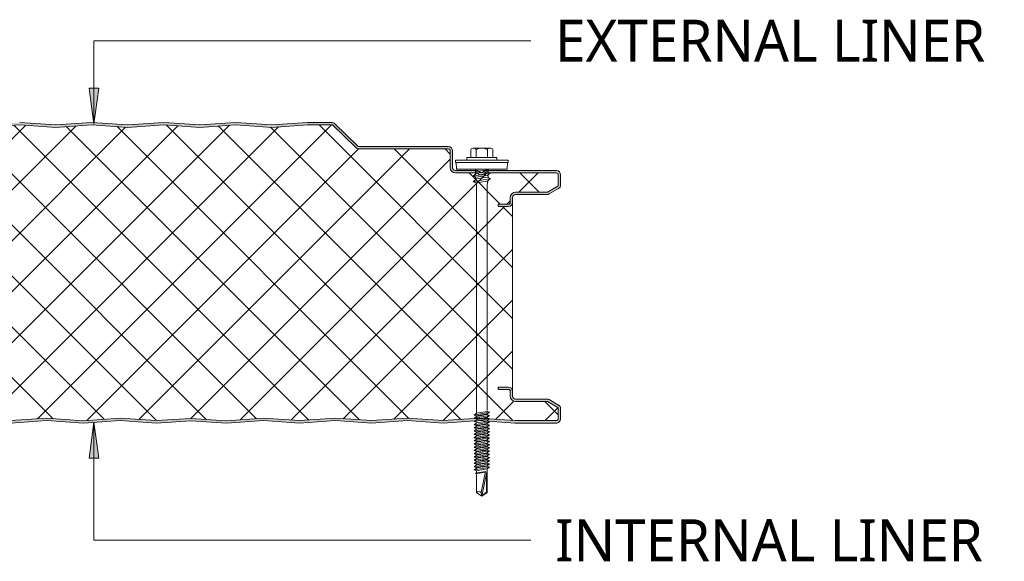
# Model space of a CAD drawing. Header units: millimetres. Extents: x 4011 to 12224, y -1824 to 4419.
# Tile 7 of 12: x 4926 to 5336, y 3615 to 3841. Entities that reach past the tile are written whole.
import ezdxf

# ---------------------------------------------------------------- set-up
doc = ezdxf.new("R2010")
doc.units = ezdxf.units.MM
doc.layers.add('A-DETL-GENF', color=92, linetype='Continuous', lineweight=13)
doc.layers.add('G-ANNO-TEXT', color=231, linetype='Continuous', lineweight=9)
doc.styles.add('Yu Gothic_1', font='Yu Gothic.ttf', dxfattribs={"height": 17.5})

# ---------------------------------------------------------------- blocks, each defined once
blk = doc.blocks.new('HFX 1000 - SATINLINE - SATINLINE - HFX 1000 125mm - SATINLINE - SATINLINE-4530891-JOINT 15')
at = {"layer": 'A-DETL-GENF'}
h = blk.add_hatch(color=256, dxfattribs=at)
h.paths.add_polyline_path([(619.08, -0.04), (634.65, 0.99), (649.66, 0), (664.1, 0.95), (678.87, -0.04), (694.37, 0.99), (709.38, 0), (724.37, 0.99), (739.24, 0.01), (754.09, 0.99), (769.1, 0), (784.37, 0.97), (799.38, -0.02), (814.65, 0.99), (829.57, -0.01), (844.01, 0.96), (858.96, -0.03), (874.37, 0.99), (889.28, -0.01), (904.37, 0.99), (919.19, 0), (934.09, 0.99), (949, -0.01), (964.09, 0.99), (979.2, 0), (996.6, 0.05), (997, 0.19), (997.27, 0.34), (997.57, 0.63), (997.87, 1.14), (997.95, 1.38), (998, 1.8), (998, 5.96), (997.9, 6.52), (997.76, 6.86), (997.48, 7.23), (997, 7.57), (993.22, 9.75), (992.73, 9.94), (992.32, 9.99), (978.89, 10.04), (978.44, 10.28), (978.35, 10.35), (978.16, 10.59), (978.04, 10.88), (978, 11.19), (978, 13.19), (977.94, 13.66), (977.76, 14.09), (977.48, 14.47), (977, 14.79), (976.67, 14.93), (975.92, 14.99), (972, 14.99), (972, 13.99), (976.41, 13.97), (976.77, 13.76), (976.98, 13.4), (977, 13.19), (977, 11.19), (977.08, 10.63), (977.3, 10.09), (977.65, 9.64), (978.1, 9.29), (978.63, 9.07), (979.2, 8.99), (992.54, 8.99), (996.77, 6.52), (996.98, 6.16), (997, 5.96), (996.98, 1.61), (996.8, 1.27), (996.49, 1.05), (996.12, 1), (978.1, 1.05), (964, 2), (948.86, 1), (934, 2), (919.14, 1), (904.28, 2), (889.28, 0.99), (874.28, 2), (858.45, 0.99), (844.01, 1.96), (829.57, 0.99), (814.57, 2), (799, 0.99), (784, 2), (768.86, 1), (754, 2), (739.14, 1), (724.28, 2), (709.28, 0.99), (694.28, 2), (678.45, 0.99), (664.01, 1.96), (649.57, 0.99), (634.57, 2), (619.08, 0.96), (604.14, 1.96), (589.7, 0.99), (574.7, 2), (559.14, 0.99), (544.14, 2), (529, 1), (514.14, 2), (499.28, 1), (484.42, 2), (469.42, 0.99), (454.42, 2), (438.94, 0.97), (424.14, 1.96), (409.35, 0.97), (394, 2), (379.14, 1), (364.28, 2), (349.28, 0.99), (334.28, 2), (318.45, 0.99), (304.01, 1.96), (289.57, 0.99), (274.57, 2), (259.08, 0.96), (244.14, 1.96), (229.7, 0.99), (214.7, 2), (199.14, 0.99), (184.14, 2), (169, 1), (154.14, 2), (139.28, 1), (124.42, 2), (109.42, 0.99), (94.42, 2), (78.94, 0.97), (64.14, 1.96), (48.97, 1), (34, 2), (19.11, 1), (1.59, 1.02), (1.23, 1.23), (1.03, 1.59), (1, 2), (1, 9.3), (0.93, 9.86), (0.71, 10.4), (0.36, 10.85), (-0.1, 11.2), (-0.63, 11.42), (-1.2, 11.5), (-20.41, 11.52), (-20.77, 11.73), (-20.97, 12.09), (-21, 12.3), (-20.97, 13.4), (-20.77, 13.76), (-20.41, 13.97), (-20.2, 14), (-16, 14), (-16, 15), (-20.2, 15), (-20.67, 14.93), (-21.1, 14.75), (-21.47, 14.47), (-21.76, 14.1), (-21.94, 13.66), (-22, 13.2), (-21.99, 12.21), (-21.94, 11.83), (-21.76, 11.4), (-21.47, 11.02), (-21, 10.7), (-20.67, 10.56), (-20.2, 10.5), (-0.89, 10.45), (-0.53, 10.28), (-0.35, 10.14), (-0.1, 9.75), (-0.04, 9.61), (0, 9.3), (0, 1.8), (0.06, 1.33), (0.36, 0.75), (0.53, 0.52), (1, 0.2), (1.33, 0.06), (1.8, 0), (19.14, 0), (34.37, 0.97), (49.35, -0.03), (64.14, 0.96), (79.1, -0.03), (94.51, 0.99), (109.42, -0.01), (124.51, 0.99), (139.28, 0), (154.23, 0.99), (169.14, -0.01), (184.51, 0.97), (199.52, -0.02), (215.07, 0.97), (229.7, -0.01), (244.16, 0.96), (259.08, -0.04), (274.65, 0.99), (289.57, -0.01), (304.01, 0.96), (318.87, -0.04), (334.37, 0.99), (349.38, 0), (364.37, 0.99), (379.24, 0.01), (394, 1), (409.35, -0.03), (424.14, 0.96), (439.1, -0.03), (454.51, 0.99), (469.42, -0.01), (484.51, 0.99), (499.37, 0.01), (514.23, 0.99), (529.23, 0), (544.51, 0.97), (559.52, -0.02), (574.79, 0.99), (589.8, 0), (604.16, 0.96), (619.05, -0.04)])
h.paths.add_polyline_path([(972, 90.19), (976.2, 90.19), (976.67, 90.25), (977.1, 90.43), (977.48, 90.72), (977.81, 91.22), (977.94, 91.52), (978, 91.99), (978.04, 94.3), (978.16, 94.59), (978.35, 94.84), (978.63, 95.04), (978.89, 95.15), (979.2, 95.19), (992.73, 95.24), (992.79, 95.25), (993.22, 95.43), (997.1, 97.67), (997.48, 97.96), (997.76, 98.33), (997.94, 98.76), (998, 99.61), (998, 103.39), (997.9, 103.96), (997.76, 104.29), (997.48, 104.66), (997, 104.99), (996.6, 105.14), (996.04, 105.19), (966.65, 105.14), (966.33, 105.04), (965.76, 104.67), (965.38, 104.4), (964.92, 104.33), (964.48, 104.47), (963.67, 105.04), (963.32, 105.15), (962.95, 105.19), (953.89, 105.23), (953.43, 105.48), (953.35, 105.54), (953.1, 105.94), (953.03, 106.18), (953, 106.39), (953, 113.39), (952.94, 113.86), (952.65, 114.44), (952.48, 114.66), (952, 114.99), (951.67, 115.13), (951.2, 115.19), (913.85, 115.23), (913.56, 115.35), (913.07, 115.77), (903.62, 124.91), (903.28, 125.08), (902.91, 125.17), (901.97, 125.19), (892.52, 125.19), (877.58, 124.19), (862.57, 125.19), (847.58, 124.19), (832.66, 125.19), (817.58, 124.19), (802.66, 125.19), (787.58, 124.19), (772.66, 125.19), (757.58, 124.19), (742.66, 125.19), (727.58, 124.19), (712.66, 125.19), (697.58, 124.19), (682.66, 125.19), (667.58, 124.19), (652.57, 125.19), (637.58, 124.19), (622.57, 125.19), (607.58, 124.19), (592.66, 125.19), (577.58, 124.19), (562.57, 125.19), (547.58, 124.19), (532.57, 125.19), (517.58, 124.19), (502.66, 125.19), (487.58, 124.19), (472.66, 125.19), (457.58, 124.19), (442.57, 125.19), (427.58, 124.19), (412.66, 125.19), (397.58, 124.19), (382.66, 125.19), (367.58, 124.19), (352.66, 125.19), (337.58, 124.19), (322.57, 125.19), (307.58, 124.19), (292.66, 125.19), (277.58, 124.19), (262.66, 125.19), (247.58, 124.19), (232.66, 125.19), (217.58, 124.19), (202.57, 125.19), (187.58, 124.19), (172.66, 125.19), (157.58, 124.19), (142.66, 125.19), (127.58, 124.19), (112.66, 125.19), (97.58, 124.19), (82.66, 125.19), (67.58, 124.19), (52.66, 125.19), (37.58, 124.19), (22.66, 125.19), (7.58, 124.19), (-7.75, 125.17), (-22.42, 124.19), (-37.37, 125.19), (-47.66, 125.15), (-47.79, 125.13), (-48.22, 124.96), (-48.59, 124.68), (-55.75, 117.64), (-55.95, 117.11), (-55.98, 116.7), (-55.95, 116.44), (-55.88, 116.19), (-55.7, 115.86), (-55.44, 115.58), (-54.91, 115.29), (-54.77, 115.23), (-54.4, 115.19), (-26.2, 115.14), (-0.56, 107.27), (-0.33, 107.09), (-0.14, 106.81), (-0.04, 106.56), (0, 106.26), (-0.04, 96.08), (-0.16, 95.79), (-0.46, 95.46), (-0.63, 95.34), (-0.89, 95.23), (-1.2, 95.19), (-20.41, 95.16), (-20.67, 95.13), (-21.1, 94.95), (-21.47, 94.66), (-21.76, 94.29), (-21.94, 93.86), (-22, 92.99), (-22, 91.99), (-21.94, 91.52), (-21.76, 91.09), (-21.47, 90.72), (-21.1, 90.43), (-20.67, 90.25), (-20.2, 90.19), (-16, 90.19), (-16, 91.19), (-20.41, 91.22), (-20.77, 91.42), (-20.97, 91.78), (-21, 91.99), (-20.97, 93.6), (-20.77, 93.96), (-20.41, 94.16), (-20.2, 94.19), (-1.2, 94.19), (-0.63, 94.26), (-0.1, 94.48), (0.36, 94.83), (0.71, 95.29), (0.93, 95.82), (1, 96.39), (1, 106.26), (0.93, 106.81), (0.72, 107.33), (0.39, 107.78), (-0.05, 108.13), (-0.56, 108.36), (-26.2, 116.19), (-54.54, 116.21), (-54.82, 116.36), (-54.95, 116.56), (-54.99, 116.86), (-54.88, 117.13), (-54.67, 117.36), (-47.66, 124.19), (-37.37, 124.19), (-22.33, 123.18), (-7.34, 124.19), (7.66, 123.18), (22.66, 124.19), (37.66, 123.18), (52.66, 124.19), (67.66, 123.18), (82.66, 124.19), (97.66, 123.18), (112.66, 124.19), (127.66, 123.18), (142.66, 124.19), (157.66, 123.18), (172.66, 124.19), (187.66, 123.18), (202.66, 124.19), (217.66, 123.18), (232.66, 124.19), (247.66, 123.18), (262.66, 124.19), (277.66, 123.18), (292.66, 124.19), (307.66, 123.18), (322.66, 124.19), (337.66, 123.18), (352.66, 124.19), (367.66, 123.18), (382.66, 124.19), (397.66, 123.18), (412.66, 124.19), (427.66, 123.18), (442.66, 124.19), (457.66, 123.18), (472.66, 124.19), (487.66, 123.18), (502.66, 124.19), (517.66, 123.18), (532.66, 124.19), (547.66, 123.18), (562.66, 124.19), (577.66, 123.18), (592.66, 124.19), (607.66, 123.18), (622.66, 124.19), (637.66, 123.18), (652.66, 124.19), (667.66, 123.18), (682.66, 124.19), (697.66, 123.18), (712.66, 124.19), (727.66, 123.18), (742.66, 124.19), (757.66, 123.18), (772.66, 124.19), (787.66, 123.18), (802.66, 124.19), (817.66, 123.18), (832.66, 124.19), (847.66, 123.18), (862.66, 124.19), (877.66, 123.18), (892.56, 124.19), (902.99, 124.19), (912.62, 114.81), (913.07, 114.47), (913.59, 114.26), (914.15, 114.19), (951.41, 114.16), (951.77, 113.96), (951.98, 113.6), (952, 113.39), (952, 106.39), (952.08, 105.82), (952.3, 105.29), (952.65, 104.83), (953.1, 104.48), (953.63, 104.26), (954.2, 104.19), (963.35, 104.19), (963.67, 103.83), (964.07, 103.55), (964.52, 103.38), (965, 103.32), (965.48, 103.38), (965.93, 103.55), (966.33, 103.83), (966.65, 104.19), (996.41, 104.16), (996.77, 103.96), (996.98, 103.6), (997, 103.39), (996.98, 99.02), (996.77, 98.66), (996.6, 98.54), (992.54, 96.19), (979.2, 96.19), (978.63, 96.11), (978.1, 95.9), (977.65, 95.55), (977.3, 95.09), (977.08, 94.56), (977, 93.99), (976.98, 91.78), (976.77, 91.42), (976.41, 91.22), (976.2, 91.19), (972, 91.19), (972, 90.25)])
h = blk.add_hatch(dxfattribs=at)
h.set_pattern_fill('FP_4', color=256, style=0, pattern_type=2)
h.set_pattern_definition([(45, (-4153.283, -3672.72), (-10.6066, 10.6066), []), (135, (-4153.283, -3672.72), (-10.6066, -10.6066), [])])
h.paths.add_polyline_path([(619.08, 0.96), (634.57, 2), (649.57, 0.99), (664.01, 1.96), (678.87, 0.96), (694.28, 2), (709.28, 0.99), (724.28, 2), (739.14, 1), (754, 2), (769, 0.99), (784, 2), (799.28, 0.97), (814.57, 2), (829.57, 0.99), (844.01, 1.96), (858.87, 0.96), (874.28, 2), (889.28, 0.99), (904.28, 2), (919.14, 1), (934, 2), (949, 0.99), (964, 2), (978.9, 1), (996.49, 1.05), (996.8, 1.27), (996.91, 1.43), (997, 1.8), (997, 5.96), (996.9, 6.36), (996.6, 6.65), (992.54, 8.99), (979.2, 8.99), (978.63, 9.07), (978.1, 9.29), (977.65, 9.64), (977.22, 10.28), (977.08, 10.63), (977, 11.19), (977, 13.19), (976.9, 13.59), (976.6, 13.89), (976.2, 13.99), (972, 13.99), (972, 14.99), (976.2, 14.99), (976.67, 14.93), (977.1, 14.75), (977.48, 14.47), (977.76, 14.09), (977.94, 13.66), (978, 13.19), (978, 91.99), (977.94, 91.52), (977.76, 91.09), (977.48, 90.72), (977.1, 90.43), (976.67, 90.25), (976.2, 90.19), (972, 90.19), (972, 91.19), (976.41, 91.22), (976.77, 91.42), (976.9, 91.59), (977, 91.99), (977, 93.99), (977.08, 94.56), (977.3, 95.09), (977.65, 95.55), (978.1, 95.9), (978.63, 96.11), (979.2, 96.19), (992.54, 96.19), (996.77, 98.66), (996.9, 98.83), (997, 99.23), (997, 103.39), (996.9, 103.79), (996.6, 104.08), (996.2, 104.19), (966.65, 104.19), (966.33, 103.83), (965.93, 103.55), (965.48, 103.38), (965, 103.32), (964.52, 103.38), (964.07, 103.55), (963.67, 103.83), (963.35, 104.19), (954.2, 104.19), (953.63, 104.26), (953.1, 104.48), (952.65, 104.83), (952.3, 105.29), (952.08, 105.82), (952, 106.39), (952, 113.39), (951.9, 113.79), (951.6, 114.08), (951.2, 114.19), (914.15, 114.19), (913.59, 114.26), (913.07, 114.47), (912.62, 114.81), (902.99, 124.19), (892.56, 124.19), (877.66, 123.18), (862.66, 124.19), (847.66, 123.18), (832.66, 124.19), (817.66, 123.18), (802.66, 124.19), (787.66, 123.18), (772.66, 124.19), (757.66, 123.18), (742.66, 124.19), (727.66, 123.18), (712.66, 124.19), (697.66, 123.18), (682.66, 124.19), (667.66, 123.18), (652.66, 124.19), (637.66, 123.18), (622.66, 124.19), (607.66, 123.18), (592.66, 124.19), (577.66, 123.18), (562.66, 124.19), (547.66, 123.18), (532.66, 124.19), (517.66, 123.18), (502.66, 124.19), (487.66, 123.18), (472.66, 124.19), (457.66, 123.18), (442.66, 124.19), (427.66, 123.18), (412.66, 124.19), (397.66, 123.18), (382.66, 124.19), (367.66, 123.18), (352.66, 124.19), (337.66, 123.18), (322.66, 124.19), (307.66, 123.18), (292.66, 124.19), (277.66, 123.18), (262.66, 124.19), (247.66, 123.18), (232.66, 124.19), (217.66, 123.18), (202.66, 124.19), (187.66, 123.18), (172.66, 124.19), (157.66, 123.18), (142.66, 124.19), (127.66, 123.18), (112.66, 124.19), (97.66, 123.18), (82.66, 124.19), (67.66, 123.18), (52.66, 124.19), (37.66, 123.18), (22.66, 124.19), (7.66, 123.18), (-7.34, 124.19), (-22.33, 123.18), (-37.37, 124.19), (-47.66, 124.19), (-54.91, 117.11), (-54.97, 116.98), (-54.95, 116.56), (-54.79, 116.34), (-54.54, 116.21), (-54.4, 116.19), (-26.2, 116.19), (-0.56, 108.36), (-0.05, 108.13), (0.39, 107.78), (0.72, 107.33), (0.93, 106.81), (1, 106.26), (1, 96.39), (0.93, 95.82), (0.71, 95.29), (0.36, 94.83), (-0.1, 94.48), (-0.63, 94.26), (-1.2, 94.19), (-20.41, 94.16), (-20.77, 93.96), (-20.89, 93.79), (-21, 93.39), (-21, 91.99), (-20.89, 91.59), (-20.6, 91.3), (-20.2, 91.19), (-16, 91.19), (-16, 90.19), (-20.2, 90.19), (-20.67, 90.25), (-21.1, 90.43), (-21.47, 90.72), (-21.76, 91.09), (-21.94, 91.52), (-22, 91.99), (-22, 13.2), (-21.94, 13.66), (-21.76, 14.1), (-21.47, 14.47), (-21.1, 14.75), (-20.67, 14.93), (-20.2, 15), (-16, 15), (-16, 14), (-20.41, 13.97), (-20.77, 13.76), (-20.89, 13.6), (-21, 13.2), (-21, 12.3), (-20.89, 11.9), (-20.6, 11.6), (-20.2, 11.5), (-1.2, 11.5), (-0.63, 11.42), (-0.1, 11.2), (0.36, 10.85), (0.75, 10.28), (0.93, 9.86), (1, 9.3), (1, 1.8), (1.11, 1.4), (1.4, 1.1), (1.8, 1), (19.11, 1), (34, 2), (49.35, 0.97), (64.14, 1.96), (79, 0.96), (94.42, 2), (109.42, 0.99), (124.42, 2), (139.28, 1), (154.14, 2), (169.14, 0.99), (184.14, 2), (199.42, 0.97), (214.7, 2), (229.7, 0.99), (244.14, 1.96), (259.08, 0.96), (274.57, 2), (289.57, 0.99), (304.01, 1.96), (318.87, 0.96), (334.28, 2), (349.28, 0.99), (364.28, 2), (379.14, 1), (394, 2), (409.35, 0.97), (424.14, 1.96), (439, 0.96), (454.42, 2), (469.42, 0.99), (484.42, 2), (499.28, 1), (514.14, 2), (529.14, 0.99), (544.14, 2), (559.42, 0.97), (574.7, 2), (589.7, 0.99), (604.14, 1.96)])
for p, q in [((772.66, 124.19), (757.66, 123.18)), ((787.66, 124.19), (772.66, 125.19)), ((787.66, 123.18), (772.66, 124.19)), ((802.66, 125.19), (787.66, 124.19)), ((802.66, 124.19), (787.66, 123.18)), ((817.66, 124.19), (802.66, 125.19)), ((817.66, 123.18), (802.66, 124.19)), ((832.66, 125.19), (817.66, 124.19)), ((832.66, 124.19), (817.66, 123.18)), ((847.66, 124.19), (832.66, 125.19)), ((847.66, 123.18), (832.66, 124.19)), ((862.66, 125.19), (847.66, 124.19)), ((862.66, 124.19), (847.66, 123.18)), ((877.66, 124.19), (862.66, 125.19)), ((877.66, 123.18), (862.66, 124.19)), ((892.52, 125.19), (877.66, 124.19)), ((892.56, 124.19), (877.66, 123.18)), ((902.53, 125.19), (892.52, 125.19)), ((902.99, 124.19), (892.56, 124.19)), ((912.62, 114.81), (902.99, 124.19)), ((913.31, 115.53), (903.92, 124.68)), ((951.2, 115.19), (914.15, 115.19)), ((951.2, 114.19), (914.15, 114.19)), ((952, 106.39), (952, 113.39)), ((953, 106.39), (953, 113.39)), ((960.52, 113.98), (960.52, 110.65)), ((961.68, 114.51), (968.64, 114.51)), ((962.84, 113.98), (962.84, 110.65)), ((967.48, 113.98), (967.48, 110.65)), ((969.8, 113.98), (969.8, 110.65)), ((976.16, 109.51), (954.16, 109.51)), ((954.16, 109.51), (954.16, 108.51)), ((954.16, 108.51), (976.16, 108.51)), ((954.41, 108.51), (954.63, 105.81)), ((971.41, 110.65), (958.91, 110.65)), ((958.91, 110.65), (958.91, 109.51)), ((971.41, 109.51), (971.41, 110.65)), ((975.69, 105.81), (975.91, 108.51)), ((976.16, 108.51), (976.16, 109.51)), ((962.95, 105.19), (954.2, 105.19)), ((963.35, 104.19), (954.2, 104.19)), ((975.69, 105.81), (954.63, 105.81)), ((961.55, 102.89), (968.77, 104.29)), ((962.91, 104.07), (961.55, 102.89)), ((962.91, 102.42), (961.55, 102.89)), ((962.47, 105.81), (962.47, 103.69)), ((967.86, 105.55), (962.47, 104.73)), ((962.47, 102.57), (962.47, 101.31)), ((967.86, 104.83), (962.91, 104.07)), ((967.41, 103.11), (962.91, 102.42)), ((996.2, 104.19), (966.65, 104.19)), ((996.2, 105.19), (967.05, 105.19)), ((968.77, 104.29), (967.41, 103.11)), ((967.77, 103.43), (967.77, 102.26)), ((967.86, 105.81), (967.86, 104.11)), ((997, 99.23), (997, 103.39)), ((998, 99.23), (998, 103.39)), ((961.55, 100.52), (968.77, 101.92)), ((962.91, 101.7), (961.55, 100.52)), ((961.55, 100.52), (962.91, 100.05)), ((962.6, 100.16), (962.92, 99.42)), ((967.41, 102.38), (962.91, 101.7)), ((962.91, 100.05), (967.41, 100.74)), ((962.92, 99.42), (962.92, 4.42)), ((968.77, 101.92), (967.41, 102.38)), ((967.41, 100.74), (968.77, 101.92)), ((967.42, 99.46), (967.79, 101.07)), ((967.42, 5.25), (967.42, 99.46)), ((992.54, 96.19), (996.6, 98.54)), ((979.2, 96.19), (992.54, 96.19)), ((979.2, 95.19), (992.32, 95.19)), ((993.22, 95.43), (997.1, 97.67)), ((972, 90.19), (972, 91.19)), ((972, 91.19), (976.2, 91.19)), ((977, 91.99), (977, 93.99)), ((978, 91.99), (978, 93.99)), ((978, 13.19), (978, 91.99)), ((976.2, 90.19), (972, 90.19)), ((972, 13.99), (972, 14.99)), ((972, 14.99), (976.2, 14.99)), ((976.2, 13.99), (972, 13.99)), ((977, 11.19), (977, 13.19)), ((978, 11.19), (978, 13.19)), ((992.32, 9.99), (979.2, 9.99)), ((992.54, 8.99), (979.2, 8.99)), ((996.6, 6.65), (992.54, 8.99)), ((997.1, 7.51), (993.22, 9.75)), ((962.01, 3.34), (968.31, 4.56)), ((962.91, 4.12), (962.01, 3.34)), ((962.91, 4.12), (967.41, 4.87)), ((968.31, 4.56), (967.41, 4.87)), ((968.31, 4.56), (967.41, 3.78)), ((997, 1.8), (997, 5.96)), ((998, 1.8), (998, 5.96)), ((769, 0.99), (784, 2)), ((769, -0.01), (784, 1)), ((784, 2), (799.28, 0.97)), ((784, 1), (799.28, -0.03)), ((799.28, 0.97), (814.57, 2)), ((799.28, -0.03), (814.57, 1)), ((814.57, 2), (829.57, 0.99)), ((814.57, 1), (829.57, -0.01)), ((829.57, 0.99), (844.01, 1.96)), ((829.57, -0.01), (844.01, 0.96)), ((844.01, 1.96), (858.87, 0.96)), ((844.01, 0.96), (858.87, -0.04)), ((858.87, 0.96), (874.28, 2)), ((858.87, -0.04), (874.28, 1)), ((874.28, 2), (889.28, 0.99)), ((874.28, 1), (889.28, -0.01)), ((889.28, 0.99), (904.28, 2)), ((889.28, -0.01), (904.28, 1)), ((904.28, 2), (919.14, 1)), ((904.28, 1), (919.14, 0)), ((919.14, 1), (934, 2)), ((919.14, 0), (934, 1)), ((934, 2), (949, 0.99)), ((934, 1), (949, -0.01)), ((949, 0.99), (964, 2)), ((949, -0.01), (964, 1)), ((962.01, 3.34), (962.91, 3.03)), ((962.01, 1.99), (968.31, 3.21)), ((962.91, 2.77), (962.01, 1.99)), ((962.01, 1.99), (962.91, 1.68)), ((962.01, 0.64), (963.11, 0.86)), ((962.01, 0.64), (962.91, 0.33)), ((962.91, 0.08), (962.01, -0.7)), ((962.4, 0.72), (962.99, 1.18)), ((962.91, 3.03), (967.41, 3.78)), ((967.41, 3.52), (962.91, 2.77)), ((967.41, 2.43), (962.91, 1.68)), ((967.41, 2.18), (962.91, 1.42)), ((962.91, 0.08), (963.76, 0.22)), ((962.92, 0.82), (968.31, 1.87)), ((963.76, 0.22), (967.41, 0.83)), ((964, 2), (978.9, 1)), ((964, 1), (978.86, 0)), ((968.31, 0.52), (964.26, -0.27)), ((968.31, 0.52), (967.18, 0.91)), ((968.31, 1.87), (967.24, 0.8)), ((968.31, 3.21), (967.41, 3.52)), ((968.31, 3.21), (967.41, 2.43)), ((968.31, 1.87), (967.41, 2.18)), ((968.31, 0.52), (967.41, -0.26)), ((978.86, 0), (996.07, 0)), ((978.9, 1), (996.12, 1)), ((964.26, -0.27), (962.01, -0.7)), ((962.01, -0.7), (962.91, -1.01)), ((962.91, -1.27), (962.01, -2.05)), ((962.01, -2.05), (965.4, -1.39)), ((962.01, -2.05), (962.91, -2.36)), ((962.01, -3.4), (966.55, -2.52)), ((962.91, -2.62), (962.01, -3.4)), ((962.01, -3.4), (962.91, -3.71)), ((962.91, -3.96), (962.01, -4.74)), ((962.01, -4.74), (965.4, -4.08)), ((962.91, -1.01), (964.71, -0.71)), ((964.93, -0.93), (962.91, -1.27)), ((965.88, -1.86), (962.91, -2.36)), ((966.11, -2.08), (962.91, -2.62)), ((962.91, -3.71), (967.06, -3.01)), ((964.93, -3.62), (962.91, -3.96)), ((964.71, -0.71), (967.41, -0.26)), ((967.41, -0.52), (965.25, -0.88)), ((967.41, -3.21), (965.25, -3.57)), ((965.4, -1.39), (968.31, -0.83)), ((965.4, -4.08), (968.31, -3.52)), ((967.41, -1.61), (965.88, -1.86)), ((967.41, -1.86), (966.11, -2.08)), ((966.55, -2.52), (968.31, -2.17)), ((968.31, -2.17), (967.38, -2.96)), ((968.31, -0.83), (967.41, -0.52)), ((968.31, -0.83), (967.41, -1.61)), ((968.31, -2.17), (967.41, -1.86)), ((968.31, -3.52), (967.41, -3.21)), ((968.31, -3.52), (967.41, -4.3)), ((962.01, -4.74), (962.91, -5.05)), ((962.91, -5.32), (962.01, -6.1)), ((962.01, -6.1), (965.4, -5.44)), ((962.01, -6.1), (962.91, -6.41)), ((962.91, -6.66), (962.01, -7.44)), ((962.01, -7.44), (965.4, -6.78)), ((962.01, -7.44), (962.91, -7.75)), ((962.91, -8), (962.01, -8.78)), ((962.01, -8.78), (965.4, -8.12)), ((965.88, -4.56), (962.91, -5.05)), ((964.93, -4.98), (962.91, -5.32)), ((965.88, -5.91), (962.91, -6.41)), ((964.93, -6.32), (962.91, -6.66)), ((965.88, -7.25), (962.91, -7.75)), ((964.93, -7.66), (962.91, -8)), ((967.41, -4.56), (965.25, -4.92)), ((967.41, -5.9), (965.25, -6.26)), ((967.41, -7.25), (965.25, -7.61)), ((965.4, -5.44), (968.31, -4.87)), ((965.4, -6.78), (968.31, -6.21)), ((965.4, -8.12), (968.31, -7.56)), ((967.41, -4.3), (965.88, -4.56)), ((967.41, -5.65), (965.88, -5.91)), ((967.41, -6.99), (965.88, -7.25)), ((968.31, -4.87), (967.41, -4.56)), ((968.31, -4.87), (967.41, -5.65)), ((968.31, -6.21), (967.41, -5.9)), ((968.31, -6.21), (967.41, -6.99)), ((968.31, -7.56), (967.41, -7.25)), ((968.31, -7.56), (967.41, -8.34)), ((962.01, -8.78), (962.91, -9.09)), ((962.91, -9.35), (962.01, -10.13)), ((962.01, -10.13), (965.4, -9.47)), ((962.01, -10.13), (962.91, -10.44)), ((962.91, -10.7), (962.01, -11.48)), ((962.01, -11.48), (965.4, -10.82)), ((962.01, -11.48), (962.91, -11.79)), ((962.91, -12.04), (962.01, -12.82)), ((962.01, -12.82), (965.4, -12.17)), ((965.88, -8.6), (962.91, -9.09)), ((964.93, -9.01), (962.91, -9.35)), ((965.88, -9.94), (962.91, -10.44)), ((964.93, -10.36), (962.91, -10.7)), ((965.88, -11.29), (962.91, -11.79)), ((964.93, -11.7), (962.91, -12.04)), ((967.41, -8.6), (965.25, -8.96)), ((967.41, -9.94), (965.25, -10.3)), ((967.41, -11.29), (965.25, -11.65)), ((965.4, -9.47), (968.31, -8.91)), ((965.4, -10.82), (968.31, -10.25)), ((965.4, -12.17), (968.31, -11.6)), ((967.41, -8.34), (965.88, -8.6)), ((967.41, -9.69), (965.88, -9.94)), ((967.41, -11.04), (965.88, -11.29)), ((968.31, -8.91), (967.41, -8.6)), ((968.31, -8.91), (967.41, -9.69)), ((968.31, -10.25), (967.41, -9.94)), ((968.31, -10.25), (967.41, -11.04)), ((968.31, -11.6), (967.41, -11.29)), ((968.31, -11.6), (967.41, -12.38)), ((962.01, -12.82), (962.91, -13.13)), ((962.91, -13.39), (962.01, -14.17)), ((962.01, -14.17), (965.4, -13.51)), ((962.01, -14.17), (962.91, -14.48)), ((962.91, -14.74), (962.01, -15.52)), ((962.01, -15.52), (965.4, -14.86)), ((962.01, -15.52), (962.91, -15.83)), ((962.91, -16.08), (962.01, -16.86)), ((962.01, -16.86), (965.4, -16.21)), ((965.88, -12.64), (962.91, -13.13)), ((964.93, -13.05), (962.91, -13.39)), ((965.88, -13.98), (962.91, -14.48)), ((964.93, -14.4), (962.91, -14.74)), ((965.88, -15.33), (962.91, -15.83)), ((964.93, -15.74), (962.91, -16.08)), ((967.41, -12.64), (965.25, -13)), ((967.41, -13.98), (965.25, -14.34)), ((967.41, -15.33), (965.25, -15.69)), ((965.4, -13.51), (968.31, -12.95)), ((965.4, -14.86), (968.31, -14.29)), ((965.4, -16.21), (968.31, -15.64)), ((967.41, -12.38), (965.88, -12.64)), ((967.41, -13.73), (965.88, -13.98)), ((967.41, -15.08), (965.88, -15.33)), ((968.31, -12.95), (967.41, -12.64)), ((968.31, -12.95), (967.41, -13.73)), ((968.31, -14.29), (967.41, -13.98)), ((968.31, -14.29), (967.41, -15.08)), ((968.31, -15.64), (967.41, -15.33)), ((968.31, -15.64), (967.41, -16.42)), ((962.01, -16.86), (962.91, -17.17)), ((962.91, -17.43), (962.01, -18.21)), ((962.01, -18.21), (965.4, -17.55)), ((962.01, -18.21), (962.91, -18.52)), ((962.91, -18.78), (962.01, -19.56)), ((962.01, -19.56), (965.4, -18.9)), ((962.01, -19.56), (962.91, -19.87)), ((966.65, -20.14), (962.52, -20.86)), ((962.58, -21.19), (966.59, -20.41)), ((965.88, -16.68), (962.91, -17.17)), ((964.93, -17.09), (962.91, -17.43)), ((965.88, -18.02), (962.91, -18.52)), ((964.93, -18.44), (962.91, -18.78)), ((965.88, -19.37), (962.91, -19.87)), ((962.91, -19.87), (962.91, -20.79)), ((964.82, -28.95), (966.65, -20.14)), ((967.29, -20.27), (965.16, -30.53)), ((967.41, -16.68), (965.25, -17.04)), ((967.41, -18.02), (965.25, -18.38)), ((965.4, -17.55), (968.31, -16.99)), ((965.4, -18.9), (968.31, -18.33)), ((967.41, -16.42), (965.88, -16.68)), ((967.41, -17.77), (965.88, -18.02)), ((967.41, -19.12), (965.88, -19.37)), ((968.31, -16.99), (967.41, -16.68)), ((968.31, -16.99), (967.41, -17.77)), ((968.31, -18.33), (967.41, -18.02)), ((968.31, -18.33), (967.41, -19.12)), ((967.41, -28.95), (967.41, -19.12)), ((962.91, -21.39), (962.91, -28.95)), ((967.15, -20.96), (967.15, -28.81)), ((962.91, -28.95), (965.16, -30.53)), ((965.16, -30.53), (964.82, -28.95)), ((965.16, -30.53), (967.41, -28.95)), ((967.15, -28.81), (965.24, -30.15))]:
    blk.add_line(p, q, dxfattribs=at)
for centre, radius, start, end in [((902.66, 123.39), 1.8, 45.7585, 94.1532), ((914.15, 116.39), 1.2, 225.7585, 270), ((951.2, 113.39), 1.8, 360, 90), ((914.15, 116.39), 2.2, 225.7585, 270), ((951.2, 113.39), 0.8, 360, 90), ((951.2, 113.39), 0.8, 360, 30), ((961.68, 112.96), 1.54, 41.3319, 138.6681), ((965.16, 109.11), 5.39, 64.5175, 115.4825), ((968.64, 112.96), 1.54, 41.3319, 138.6681), ((954.2, 106.39), 2.2, 180, 270), ((954.2, 106.39), 1.2, 180, 270), ((962.95, 103.39), 1.8, 42.5574, 90), ((965, 105.32), 2, 214.5, 325.5), ((965, 105.32), 1, 224.7187, 319.1076), ((967.05, 103.39), 1.8, 90, 135.2998), ((996.2, 103.39), 1.8, 360, 90), ((996.2, 103.39), 0.8, 360, 90), ((996.2, 103.39), 0.8, 360, 30), ((996.2, 99.23), 0.8, 300, 360), ((996.2, 99.23), 0.8, 330, 360), ((996.2, 99.23), 1.8, 300, 0), ((979.2, 93.99), 2.2, 90, 180), ((979.2, 93.99), 1.2, 90, 180), ((992.32, 96.99), 1.8, 270, 300), ((976.2, 91.99), 1.8, 270, 360), ((976.2, 91.99), 0.8, 270, 360), ((976.2, 91.99), 0.8, 330, 360), ((976.2, 13.19), 1.8, 0, 90), ((976.2, 13.19), 0.8, 360, 90), ((976.2, 13.19), 0.8, 360, 30), ((979.2, 11.19), 2.2, 180, 270), ((979.2, 11.19), 1.2, 180, 270), ((992.32, 8.19), 1.8, 60, 90), ((996.2, 5.96), 0.8, 360, 60), ((996.2, 5.96), 0.8, 0, 30), ((996.2, 5.96), 1.8, 0, 60), ((996.2, 1.8), 1.8, 265.8468, 0), ((996.2, 1.8), 0.8, 263.7686, 360), ((963.86, -29.98), 1.41, 47.2756, 132.7244)]:
    blk.add_arc(centre, radius, start, end, dxfattribs=at)

msp = doc.modelspace()

# ---------------------------------------------------------------- hatches: boundary and pattern name
at = {"layer": 'G-ANNO-TEXT'}
for points in [[(4956.88, 3797.22), (4958.86, 3812.22), (4954.91, 3812.22)], [(4956.88, 3673.06), (4954.91, 3658.06), (4958.86, 3658.06)]]:
    msp.add_hatch(color=7, dxfattribs=at).paths.add_polyline_path(points)

# ---------------------------------------------------------------- linework, layer by layer
at = {"layer": 'G-ANNO-TEXT', "color": 7}
for p, q in [((4956.88, 3832.01), (5138.79, 3832.01)), ((4956.88, 3797.22), (4956.88, 3832.01)), ((4958.86, 3812.22), (4954.91, 3812.22)), ((4954.91, 3812.22), (4956.88, 3797.22)), ((4956.88, 3797.22), (4958.86, 3812.22)), ((4956.88, 3673.06), (4954.91, 3658.06)), ((4958.86, 3658.06), (4956.88, 3673.06)), ((4956.88, 3673.06), (4956.88, 3623.87)), ((4954.91, 3658.06), (4958.86, 3658.06)), ((4956.88, 3623.87), (5138.79, 3623.87))]:
    msp.add_line(p, q, dxfattribs=at)

# ---------------------------------------------------------------- block references
at = {"layer": 'A-DETL-GENF'}
msp.add_blockref('HFX 1000 - SATINLINE - SATINLINE - HFX 1000 125mm - SATINLINE - SATINLINE-4530891-JOINT 15', (4153.28, 3672.72), dxfattribs=at)

# ---------------------------------------------------------------- texts
at = {"layer": 'G-ANNO-TEXT', "color": 7, "char_height": 17.5, "attachment_point": 1, "style": 'Yu Gothic_1', "bg_fill": 3, "box_fill_scale": 1.25, "bg_fill_color": 9, "bg_fill_true_color": 13158600, "bg_fill_transparency": 0}
for s, insert, width in [('EXTERNAL LINER', (5148.95, 3840.76), 232.4894), ('INTERNAL LINER', (5148.95, 3632.62), 226.0759)]:
    msp.add_mtext(s, dxfattribs=dict(at, insert=insert, width=width))

doc.saveas('drawing.dxf')
